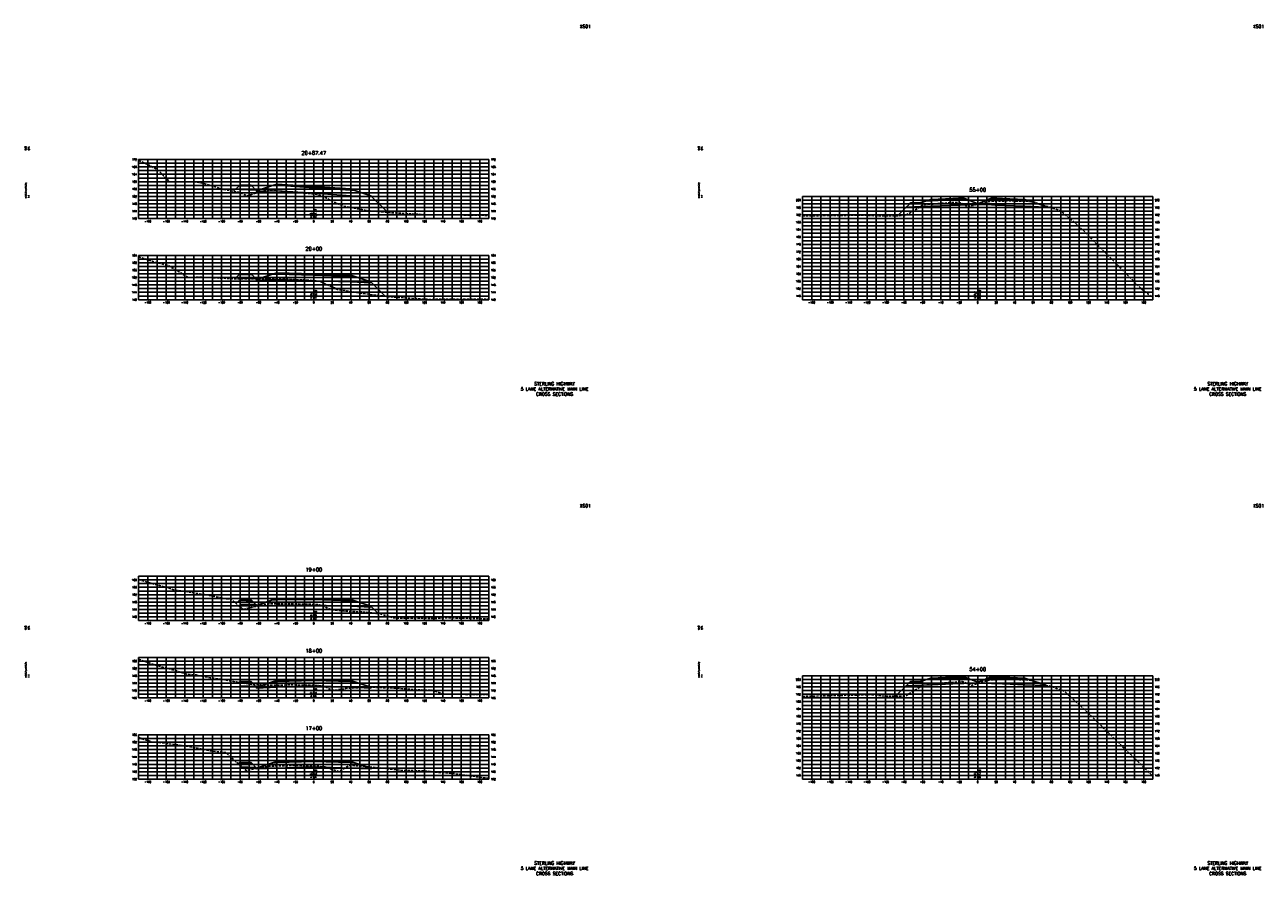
# Model space of a CAD drawing. Extents: x 37 to 10140, y -1968 to 9206.
# Tile 12 of 105: x 37 to 1380, y 2616 to 3538. Entities that reach past the tile are written whole.
import ezdxf
from ezdxf.enums import TextEntityAlignment as Align

# ---------------------------------------------------------------- set-up
doc = ezdxf.new("R2010")
doc.units = 0
doc.header["$LTSCALE"] = 20
doc.header["$MEASUREMENT"] = 0
doc.linetypes.add('HIDDEN_050%', pattern=[0.1875, 0.125, -0.0625])
for name, color, linetype in [('S-AT-TXT175', 6, 'Continuous'), ('S-AT-TXT80', 1, 'Continuous'), ('XDATUM', 3, 'Continuous'), ('XEG', 1, 'HIDDEN_050%'), ('XFG', 2, 'Continuous'), ('XGRID', 251, 'Continuous'), ('XGRIDT', 2, 'Continuous'), ('XREF-BORDER', 7, 'Continuous')]:
    doc.layers.add(name, color=color, linetype=linetype)
doc.styles.add('L100', font='simplex.shx', dxfattribs={"height": 2})
doc.styles.add('L175', font='ROMANSM.shx', dxfattribs={"height": 3.5})
doc.styles.add('L80', font='ROMANSM.shx', dxfattribs={"height": 1.6})

# ---------------------------------------------------------------- blocks, each defined once
blk = doc.blocks.new('03025_00_att1')
at = {"layer": 'S-AT-TXT175', "style": 'L175'}
for tag, p in [('NUM', (32.402, 20.822)), ('LINE1', (30.64, 1.444)), ('LINE2', (30.64, 1.161)), ('LINE3', (30.64, 0.877))]:
    blk.add_attdef(tag, text='', height=0.175, dxfattribs=at).set_placement(p, align=Align.CENTER)
at = {"layer": 'S-AT-TXT80', "style": 'L80'}
for tag, p in [('DESIGNED', (2.094, 14.201)), ('CHECKED', (2.265, 14.201)), ('DRAFTED', (2.436, 14.201)), ('PCTB', (2.094, 11.605)), ('PSCALE', (2.265, 11.605)), ('PVIEW', (2.436, 11.605))]:
    blk.add_attdef(tag, p, '', height=0.08, rotation=90, dxfattribs=at)

msp = doc.modelspace()

# ---------------------------------------------------------------- linework, layer by layer
at = {"layer": 'XDATUM', "flags": 128}
for points in [[(263, 3357.6), (270, 3364.5), (270, 3359.5), (287.2, 3358.9), (288, 3358.1), (288, 3357.2), (310, 3358.1), (350, 3355.4), (390, 3352.7), (412, 3351.8), (412, 3352.7), (430.2, 3334.5)], [(983.1, 3330.9), (992.4, 3340.3), (1019, 3341.3), (1051, 3342.6), (1055, 3342.8), (1070, 3343.4), (1085, 3342.8), (1089, 3342.6), (1121, 3341.3), (1143, 3340.5), (1143, 3341.4), (1143.5, 3341.8)], [(264.4, 3262.7), (270, 3268.3), (270, 3263.3), (287.2, 3262.6), (288, 3261.8), (288, 3261), (310, 3261.8), (350, 3260.6), (390, 3259.3), (412, 3258.4), (412, 3259.3), (427.7, 3243.6)], [(265.6, 2910.5), (270, 2914.9), (270, 2909.9), (287.2, 2909.2), (288, 2908.4), (288, 2907.6), (310, 2908.4), (350, 2908.8), (390, 2907.5), (412, 2906.6), (412, 2907.5), (420.2, 2899.3)], [(268.6, 2824.7), (270, 2826.2), (270, 2821.2), (287.2, 2820.5), (288, 2819.7), (288, 2818.8), (310, 2819.7), (350, 2821), (390, 2819.7), (412, 2818.8), (412, 2819.7), (412.1, 2819.6)], [(981, 2809.8), (992.4, 2821.2), (1019, 2822.3), (1051, 2823.6), (1055, 2823.7), (1070, 2824.3), (1085, 2823.7), (1089, 2823.6), (1121, 2822.3), (1143, 2821.4), (1143, 2822.3), (1143.2, 2822.1)], [(268.1, 2736.5), (270, 2738.4), (270, 2733.4), (287.2, 2732.7), (288, 2731.9), (288, 2731), (310, 2731.9), (350, 2733.2), (390, 2731.9), (412, 2731), (412, 2731.9), (413.2, 2733.1)]]:
    msp.add_lwpolyline(points, dxfattribs=at)
at = {"layer": 'XEG', "flags": 128}
for points in [[(160, 3390.9), (166.3, 3388.3), (168.1, 3387.5), (171.4, 3385.8), (179.7, 3381.6), (187.1, 3374.5), (193.5, 3367.8), (195.2, 3367.9), (196.6, 3367.9), (203.7, 3368), (211.2, 3367.8), (219.5, 3367.7), (225.5, 3367.3), (227, 3366.9), (229.4, 3366.6), (242, 3362.8), (247.4, 3360.8), (249.3, 3360.1), (268.4, 3356.5), (270.7, 3355.6), (277.6, 3352.8), (281.7, 3353.8), (294.5, 3358), (298.6, 3358.7), (299.4, 3358.9), (305.4, 3358.3), (307.3, 3358.2), (320.4, 3357.2), (324.6, 3356.8), (329.2, 3356.3), (343.4, 3355.4), (350, 3354.6), (350.6, 3354.5), (353.3, 3354.2), (354.4, 3354), (357, 3353.2), (363.9, 3350), (367, 3348.4), (377.3, 3343.5), (382.6, 3341.5), (400.5, 3338.1), (405.4, 3337.1), (415, 3336), (430.9, 3334.5), (455, 3333.1), (475.6, 3332), (485.8, 3332.2), (530.3, 3331.6), (540, 3331.4)], [(880, 3330.8), (891.6, 3331), (941, 3331.7), (942.5, 3331.7), (943.4, 3331.7), (945.2, 3331.6), (966.5, 3330.8), (981.2, 3330.9), (991.1, 3331.3), (999.9, 3335.9), (1010.7, 3342.9), (1022.1, 3343.8), (1029.9, 3344.5), (1042.7, 3345.5), (1050.2, 3345.5), (1053.7, 3343.8), (1059.9, 3340.8), (1067.2, 3342.8), (1070, 3343.5), (1078.9, 3345.7), (1081.3, 3346.2), (1082.6, 3346.4), (1087.2, 3346.7), (1089.8, 3346.8), (1099.6, 3347), (1104.9, 3347.2), (1114.7, 3346.9), (1119.8, 3346.8), (1125, 3346.6), (1127.4, 3346.4), (1129.7, 3345.9), (1131.4, 3345.7), (1135.4, 3344.1), (1136.3, 3343.7), (1144.7, 3341.5), (1148.4, 3340.4), (1152.3, 3339.1), (1159.7, 3336.5), (1177, 3322), (1185.8, 3313.9), (1196.4, 3303), (1235.7, 3263.5), (1247.7, 3251.4), (1254.1, 3246.8), (1260, 3242.2)], [(160, 3286.4), (164.3, 3285.1), (174.9, 3281.7), (185, 3278.8), (192, 3277.2), (207.8, 3267.9), (214.2, 3263.7), (215.2, 3264), (220.5, 3264.4), (220.5, 3264.4), (221.3, 3264.4), (224.8, 3264.5), (225.4, 3264.6), (243.5, 3263.7), (247.1, 3263.4), (265.9, 3262.6), (266.5, 3262.6), (266.7, 3262.6), (285, 3262.5), (286.9, 3262.5), (302.6, 3262.6), (304.4, 3262.6), (305.6, 3262.6), (323.5, 3262.1), (331.2, 3261.7), (342.4, 3261.4), (348.6, 3260.9), (350, 3260.8), (352.8, 3260.6), (355.3, 3260.2), (356.7, 3259.8), (366.4, 3255.4), (375.6, 3251.2), (396, 3247.9), (404, 3246.6), (421.8, 3244.4), (430.9, 3243.2), (471.8, 3240.5), (475.3, 3240.3), (483.3, 3240.5), (489.8, 3240.6), (493.3, 3240.6), (540, 3240.7)], [(160, 2936.4), (194.1, 2926.6), (198.2, 2925.3), (206.4, 2924), (213.6, 2923), (226.1, 2921.1), (241.2, 2918.3), (248, 2916.9), (260.6, 2914.7), (268.5, 2908.1), (273.6, 2904.2), (285, 2906.8), (292.1, 2908.7), (295.9, 2909.5), (297.9, 2909.9), (303.5, 2910), (306.7, 2910.1), (317.9, 2910.2), (324.1, 2910.1), (330.5, 2910), (342, 2909.8), (350, 2909.5), (350.3, 2909.5), (354.3, 2909.3), (355.7, 2909), (358.6, 2908.3), (365.6, 2905.2), (369.9, 2903.5), (383.1, 2902.1), (401.3, 2901.5), (414.9, 2900), (423.6, 2898.9), (435, 2895.1), (435.7, 2894.8), (439.5, 2894.6), (469.4, 2894.4), (482.8, 2894.2), (491.8, 2895), (511.5, 2894.5), (513, 2894.5), (515.1, 2894.6), (516.4, 2894.5), (540, 2893.7)], [(160, 2850), (179.6, 2843.2), (201, 2837.4), (212.4, 2833.9), (222.6, 2833), (222.7, 2833), (222.9, 2833), (223, 2832.9), (223.2, 2832.9), (237.5, 2829.8), (242.7, 2829.4), (248.3, 2828.4), (258.8, 2826.6), (265.8, 2825.4), (269.2, 2824.6), (279.1, 2823.3), (283.4, 2822.7), (288.2, 2822.3), (292.5, 2822.1), (293.9, 2822), (298.3, 2821.8), (302.4, 2821.9), (307.5, 2821.9), (322.1, 2822.1), (325, 2822.2), (339.1, 2822), (342.2, 2822), (346, 2821.9), (350, 2821.7), (352.9, 2821.6), (354.7, 2821.6), (355.4, 2821.5), (359.8, 2821), (362.4, 2820), (369.8, 2816.5), (371.4, 2816.4), (378.5, 2817.3), (384.9, 2818.4), (407.1, 2819.6), (413, 2819.6), (416.9, 2819.5), (439.1, 2818.6), (439.6, 2818.6), (439.7, 2818.6), (460.7, 2816.9), (478, 2816.3), (490.6, 2812.3), (508.2, 2812.2), (521.4, 2811.6), (533.4, 2811.8), (540, 2811.6)], [(880, 2809.7), (907.5, 2810.4), (940.3, 2811.2), (953.6, 2811.6), (958.4, 2811.3), (968.9, 2809.8), (981.9, 2809.8), (991.5, 2810), (1003.8, 2817.5), (1011, 2822), (1024.5, 2823.3), (1031.6, 2824.2), (1038.4, 2824.6), (1052.5, 2826.1), (1059.4, 2823.1), (1062.9, 2821.6), (1070, 2823.7), (1075.5, 2825.4), (1081, 2827.1), (1082, 2827.3), (1084.3, 2827.7), (1089.3, 2827.8), (1091.7, 2827.8), (1102, 2828), (1106.5, 2828.2), (1115.8, 2827.8), (1119.8, 2827.7), (1125.3, 2827.4), (1127.3, 2827.3), (1129.8, 2826.5), (1130.7, 2826.2), (1131.9, 2825.7), (1136.2, 2823.9), (1140.8, 2822.7), (1151.1, 2819.9), (1161.2, 2816.4), (1163.9, 2815.2), (1171.7, 2808.2), (1190.8, 2790.8), (1206.2, 2775.6), (1212.6, 2769.3), (1230.7, 2751.7), (1255, 2727.9), (1260, 2723.3)], [(160, 2765), (171.1, 2761.4), (172.8, 2760.8), (174.1, 2760.5), (188.4, 2758.8), (212.2, 2755.8), (213.6, 2755.6), (237.7, 2750.7), (251.7, 2749), (254.5, 2748.7), (265.5, 2738.8), (266.8, 2737.5), (268.2, 2736.4), (276.9, 2729.3), (289.2, 2731.8), (291.2, 2732.3), (299.5, 2733.8), (300.6, 2734), (307.4, 2734.2), (308.5, 2734.2), (323.9, 2734.6), (326.1, 2734.7), (340.4, 2734.5), (342.4, 2734.4), (350, 2734.2), (353.1, 2734.1), (354.6, 2734), (361.4, 2733.2), (362.1, 2733.2), (363.5, 2732.7), (376.7, 2728.4), (378, 2728.8), (388.5, 2734.8), (394.4, 2734.5), (414.3, 2733), (420.6, 2732.3), (429.9, 2731.2), (449, 2729.2), (467.5, 2729.1), (476.4, 2728.2), (484.3, 2727.4), (492.4, 2726.8), (501.5, 2726.2), (533.3, 2721.5), (540, 2721.1)]]:
    msp.add_lwpolyline(points, dxfattribs=at)
at = {"layer": 'XFG', "flags": 128}
for points in [[(270, 3364.5), (270, 3364.5), (263, 3357.6)], [(270, 3364.5), (270, 3363.5), (283, 3363), (282, 3364.1), (281, 3364.1), (281, 3363.8), (271, 3364.2), (271, 3364.5), (270, 3364.5)], [(270, 3363.5), (270, 3359.5), (287.2, 3358.9), (283, 3363), (270, 3363.5)], [(271, 3364.5), (271, 3364.2), (281, 3363.8), (281, 3364.1), (271, 3364.5)], [(288, 3358.1), (287.2, 3358.9)], [(350, 3361.4), (310, 3364.1), (305.4, 3363.9), (288, 3358.1), (288, 3357.2), (310, 3358.1), (350, 3355.4)], [(350, 3361.7), (310, 3364.4), (310, 3365.4), (305.4, 3363.9), (310, 3364.1), (350, 3361.4)], [(350, 3362.7), (310, 3365.4), (310, 3365.1), (350, 3362.4)], [(350, 3362.4), (310, 3365.1), (310, 3364.4), (350, 3361.7)], [(350, 3362.7), (390, 3360.1), (390, 3359.7), (350, 3362.4)], [(350, 3362.4), (390, 3359.7), (390, 3359.1), (350, 3361.7)], [(350, 3361.7), (390, 3359.1), (390, 3360.1), (394.6, 3358.5), (390, 3358.7), (350, 3361.4)], [(350, 3361.4), (390, 3358.7), (394.6, 3358.5), (412, 3352.7), (412, 3351.8), (390, 3352.7), (350, 3355.4)], [(412, 3352.7), (412, 3352.7), (430.2, 3334.5)], [(1070, 3344.1), (1058, 3348.9), (1055, 3348.8), (1051, 3348.6), (1019, 3347.3), (1014.4, 3347.2), (1009, 3345.4), (1009, 3344.4), (996, 3343.8), (992.4, 3340.3), (1019, 3341.3), (1051, 3342.6), (1055, 3342.8), (1070, 3343.4), (1070, 3344.1)], [(1009, 3345.4), (1008, 3345.3), (1008, 3345), (998, 3344.6), (998, 3344.9), (997, 3344.9), (996, 3343.8), (1009, 3344.4), (1009, 3345.4)], [(1008, 3345.3), (998, 3344.9), (998, 3344.6), (1008, 3345), (1008, 3345.3)], [(1055, 3349.1), (1051, 3349), (1019, 3347.7), (1019, 3348.7), (1014.4, 3347.2), (1019, 3347.3), (1051, 3348.6), (1055, 3348.8), (1058, 3348.9), (1055, 3350.1), (1055, 3349.1)], [(1055, 3350.1), (1051, 3350), (1019, 3348.7), (1019, 3348.3), (1051, 3349.6), (1055, 3349.8), (1055, 3350.1)], [(1055, 3349.8), (1051, 3349.6), (1019, 3348.3), (1019, 3347.7), (1051, 3349), (1055, 3349.1), (1055, 3349.8)], [(1070, 3344.1), (1082, 3348.9), (1085, 3348.8), (1089, 3348.6), (1121, 3347.3), (1125.6, 3347.2), (1143, 3341.4), (1143, 3340.5), (1121, 3341.3), (1089, 3342.6), (1085, 3342.8), (1070, 3343.4)], [(1085, 3350.1), (1082, 3348.9), (1085, 3348.8), (1089, 3348.6), (1121, 3347.3), (1125.6, 3347.2), (1121, 3348.7), (1121, 3347.7), (1089, 3349), (1085, 3349.1), (1085, 3350.1)], [(1085, 3350.1), (1085, 3349.8), (1089, 3349.6), (1121, 3348.3), (1121, 3348.7), (1089, 3350), (1085, 3350.1)], [(1085, 3349.8), (1085, 3349.1), (1089, 3349), (1121, 3347.7), (1121, 3348.3), (1089, 3349.6), (1085, 3349.8)], [(992.4, 3340.3), (992.4, 3340.3), (983.1, 3330.9)], [(1143, 3341.4), (1143, 3341.4), (1143.5, 3341.8)], [(270, 3268.3), (270, 3268.3), (264.4, 3262.7)], [(270, 3268.3), (270, 3267.3), (283, 3266.8), (282, 3267.8), (281, 3267.9), (281, 3267.5), (271, 3267.9), (271, 3268.3), (270, 3268.3)], [(270, 3267.3), (270, 3263.3), (287.2, 3262.6), (283, 3266.8), (270, 3267.3)], [(271, 3268.3), (271, 3267.9), (281, 3267.5), (281, 3267.9), (271, 3268.3)], [(350, 3266.6), (310, 3267.8), (305.4, 3267.7), (288, 3261.8), (288, 3261), (310, 3261.8), (350, 3260.6)], [(350, 3266.9), (310, 3268.2), (310, 3269.2), (305.4, 3267.7), (310, 3267.8), (350, 3266.6)], [(350, 3267.9), (310, 3269.2), (310, 3268.8), (350, 3267.6)], [(350, 3267.6), (310, 3268.8), (310, 3268.2), (350, 3266.9)], [(350, 3267.9), (390, 3266.6), (390, 3266.3), (350, 3267.6)], [(350, 3267.6), (390, 3266.3), (390, 3265.6), (350, 3266.9)], [(350, 3266.9), (390, 3265.6), (390, 3266.6), (394.6, 3265.1), (390, 3265.3), (350, 3266.6)], [(350, 3266.6), (390, 3265.3), (394.6, 3265.1), (412, 3259.3), (412, 3258.4), (390, 3259.3), (350, 3260.6)], [(288, 3261.8), (287.2, 3262.6)], [(412, 3259.3), (412, 3259.3), (427.7, 3243.6)], [(270, 2914.9), (270, 2914.9), (265.6, 2910.5)], [(270, 2914.9), (270, 2913.9), (283, 2913.4), (282, 2914.4), (281, 2914.5), (281, 2914.1), (271, 2914.5), (271, 2914.9), (270, 2914.9)], [(271, 2914.9), (271, 2914.5), (281, 2914.1), (281, 2914.5), (271, 2914.9)], [(350, 2914.8), (310, 2914.4), (305.4, 2914.3), (288, 2908.4), (288, 2907.6), (310, 2908.4), (350, 2908.8)], [(350, 2915.1), (310, 2914.8), (310, 2915.8), (305.4, 2914.3), (310, 2914.4), (350, 2914.8)], [(350, 2916.1), (310, 2915.8), (310, 2915.4), (350, 2915.8)], [(350, 2915.8), (310, 2915.4), (310, 2914.8), (350, 2915.1)], [(350, 2916.1), (390, 2914.8), (390, 2914.5), (350, 2915.8)], [(350, 2915.8), (390, 2914.5), (390, 2913.8), (350, 2915.1)], [(350, 2915.1), (390, 2913.8), (390, 2914.8), (394.6, 2913.3), (390, 2913.5), (350, 2914.8)], [(350, 2914.8), (390, 2913.5), (394.6, 2913.3), (412, 2907.5), (412, 2906.6), (390, 2907.5), (350, 2908.8)], [(270, 2913.9), (270, 2909.9), (287.2, 2909.2), (283, 2913.4), (270, 2913.9)], [(288, 2908.4), (287.2, 2909.2)], [(412, 2907.5), (412, 2907.5), (420.2, 2899.3)], [(270, 2826.2), (270, 2826.2), (268.6, 2824.7)], [(270, 2826.2), (270, 2825.2), (283, 2824.7), (282, 2825.7), (281, 2825.7), (281, 2825.4), (271, 2825.8), (271, 2826.1), (270, 2826.2)], [(270, 2825.2), (270, 2821.2), (287.2, 2820.5), (283, 2824.7), (270, 2825.2)], [(271, 2826.1), (271, 2825.8), (281, 2825.4), (281, 2825.7), (271, 2826.1)], [(288, 2819.7), (287.2, 2820.5)], [(350, 2827), (310, 2825.7), (305.4, 2825.5), (288, 2819.7), (288, 2818.8), (310, 2819.7), (350, 2821)], [(350, 2827.3), (310, 2826), (310, 2827), (305.4, 2825.5), (310, 2825.7), (350, 2827)], [(350, 2828.3), (310, 2827), (310, 2826.7), (350, 2828)], [(350, 2828), (310, 2826.7), (310, 2826), (350, 2827.3)], [(350, 2828.3), (390, 2827), (390, 2826.7), (350, 2828)], [(350, 2828), (390, 2826.7), (390, 2826), (350, 2827.3)], [(350, 2827.3), (390, 2826), (390, 2827), (394.6, 2825.5), (390, 2825.7), (350, 2827)], [(350, 2827), (390, 2825.7), (394.6, 2825.5), (412, 2819.7), (412, 2818.8), (390, 2819.7), (350, 2821)], [(992.4, 2821.2), (992.4, 2821.2), (981, 2809.8)], [(1070, 2825.1), (1058, 2829.8), (1055, 2829.7), (1051, 2829.6), (1019, 2828.3), (1014.4, 2828.1), (1009, 2826.3), (1009, 2825.3), (996, 2824.8), (992.4, 2821.2), (1019, 2822.3), (1051, 2823.6), (1055, 2823.7), (1070, 2824.3), (1070, 2825.1)], [(1009, 2826.3), (1008, 2826.3), (1008, 2825.9), (998, 2825.5), (998, 2825.9), (997, 2825.8), (996, 2824.8), (1009, 2825.3), (1009, 2826.3)], [(1008, 2826.3), (998, 2825.9), (998, 2825.5), (1008, 2825.9), (1008, 2826.3)], [(1055, 2830.1), (1051, 2829.9), (1019, 2828.6), (1019, 2829.6), (1014.4, 2828.1), (1019, 2828.3), (1051, 2829.6), (1055, 2829.7), (1058, 2829.8), (1055, 2831.1), (1055, 2830.1)], [(1055, 2831.1), (1051, 2830.9), (1019, 2829.6), (1019, 2829.3), (1051, 2830.6), (1055, 2830.7), (1055, 2831.1)], [(1055, 2830.7), (1051, 2830.6), (1019, 2829.3), (1019, 2828.6), (1051, 2829.9), (1055, 2830.1), (1055, 2830.7)], [(1070, 2825.1), (1082, 2829.8), (1085, 2829.7), (1089, 2829.6), (1121, 2828.3), (1125.6, 2828.1), (1143, 2822.3), (1143, 2821.4), (1121, 2822.3), (1089, 2823.6), (1085, 2823.7), (1070, 2824.3)], [(1085, 2831.1), (1082, 2829.8), (1085, 2829.7), (1089, 2829.6), (1121, 2828.3), (1125.6, 2828.1), (1121, 2829.6), (1121, 2828.6), (1089, 2829.9), (1085, 2830.1), (1085, 2831.1)], [(1085, 2831.1), (1085, 2830.7), (1089, 2830.6), (1121, 2829.3), (1121, 2829.6), (1089, 2830.9), (1085, 2831.1)], [(1085, 2830.7), (1085, 2830.1), (1089, 2829.9), (1121, 2828.6), (1121, 2829.3), (1089, 2830.6), (1085, 2830.7)], [(1143, 2822.3), (1143, 2822.3), (1143.2, 2822.1)], [(412, 2819.7), (412, 2819.7), (412.1, 2819.6)], [(350, 2740.5), (310, 2739.2), (310, 2738.9), (350, 2740.2)], [(350, 2740.2), (310, 2738.9), (310, 2738.2), (350, 2739.5)], [(350, 2740.5), (390, 2739.2), (390, 2738.9), (350, 2740.2)], [(350, 2740.2), (390, 2738.9), (390, 2738.2), (350, 2739.5)], [(270, 2738.4), (270, 2738.4), (268.1, 2736.5)], [(270, 2738.4), (270, 2737.4), (283, 2736.9), (282, 2737.9), (281, 2737.9), (281, 2737.6), (271, 2738), (271, 2738.3), (270, 2738.4)], [(270, 2737.4), (270, 2733.4), (287.2, 2732.7), (283, 2736.9), (270, 2737.4)], [(271, 2738.3), (271, 2738), (281, 2737.6), (281, 2737.9), (271, 2738.3)], [(288, 2731.9), (287.2, 2732.7)], [(350, 2739.2), (310, 2737.9), (305.4, 2737.7), (288, 2731.9), (288, 2731), (310, 2731.9), (350, 2733.2)], [(350, 2739.5), (310, 2738.2), (310, 2739.2), (305.4, 2737.7), (310, 2737.9), (350, 2739.2)], [(350, 2739.5), (390, 2738.2), (390, 2739.2), (394.6, 2737.7), (390, 2737.9), (350, 2739.2)], [(350, 2739.2), (390, 2737.9), (394.6, 2737.7), (412, 2731.9), (412, 2731), (390, 2731.9), (350, 2733.2)], [(412, 2731.9), (412, 2731.9), (413.2, 2733.1)]]:
    msp.add_lwpolyline(points, dxfattribs=at)
at = {"layer": 'XGRID'}
for p, q in [((160, 3328), (160, 3392)), ((160, 3392), (540, 3392)), ((160, 3388), (540, 3388)), ((170, 3328), (170, 3392)), ((180, 3328), (180, 3392)), ((190, 3328), (190, 3392)), ((200, 3328), (200, 3392)), ((210, 3328), (210, 3392)), ((220, 3328), (220, 3392)), ((230, 3328), (230, 3392)), ((240, 3328), (240, 3392)), ((250, 3328), (250, 3392)), ((260, 3328), (260, 3392)), ((270, 3328), (270, 3392)), ((280, 3328), (280, 3392)), ((290, 3328), (290, 3392)), ((300, 3328), (300, 3392)), ((310, 3328), (310, 3392)), ((320, 3328), (320, 3392)), ((330, 3328), (330, 3392)), ((340, 3328), (340, 3392)), ((350, 3328), (350, 3392)), ((360, 3328), (360, 3392)), ((370, 3328), (370, 3392)), ((380, 3328), (380, 3392)), ((390, 3328), (390, 3392)), ((400, 3328), (400, 3392)), ((410, 3328), (410, 3392)), ((420, 3328), (420, 3392)), ((430, 3328), (430, 3392)), ((440, 3328), (440, 3392)), ((450, 3328), (450, 3392)), ((460, 3328), (460, 3392)), ((470, 3328), (470, 3392)), ((480, 3328), (480, 3392)), ((490, 3328), (490, 3392)), ((500, 3328), (500, 3392)), ((510, 3328), (510, 3392)), ((520, 3328), (520, 3392)), ((530, 3328), (530, 3392)), ((540, 3328), (540, 3392)), ((160, 3384), (540, 3384)), ((160, 3380), (540, 3380)), ((160, 3376), (540, 3376)), ((160, 3372), (540, 3372)), ((160, 3368), (540, 3368)), ((160, 3364), (540, 3364)), ((160, 3360), (540, 3360)), ((160, 3356), (540, 3356)), ((160, 3352), (540, 3352)), ((160, 3348), (540, 3348)), ((880, 3240), (880, 3352)), ((880, 3352), (1260, 3352)), ((880, 3348), (1260, 3348)), ((890, 3240), (890, 3352)), ((900, 3240), (900, 3352)), ((910, 3240), (910, 3352)), ((920, 3240), (920, 3352)), ((930, 3240), (930, 3352)), ((940, 3240), (940, 3352)), ((950, 3240), (950, 3352)), ((960, 3240), (960, 3352)), ((970, 3240), (970, 3352)), ((980, 3240), (980, 3352)), ((990, 3240), (990, 3352)), ((1000, 3240), (1000, 3352)), ((1010, 3240), (1010, 3352)), ((1020, 3240), (1020, 3352)), ((1030, 3240), (1030, 3352)), ((1040, 3240), (1040, 3352)), ((1050, 3240), (1050, 3352)), ((1060, 3240), (1060, 3352)), ((1070, 3240), (1070, 3352)), ((1080, 3240), (1080, 3352)), ((1090, 3240), (1090, 3352)), ((1100, 3240), (1100, 3352)), ((1110, 3240), (1110, 3352)), ((1120, 3240), (1120, 3352)), ((1130, 3240), (1130, 3352)), ((1140, 3240), (1140, 3352)), ((1150, 3240), (1150, 3352)), ((1160, 3240), (1160, 3352)), ((1170, 3240), (1170, 3352)), ((1180, 3240), (1180, 3352)), ((1190, 3240), (1190, 3352)), ((1200, 3240), (1200, 3352)), ((1210, 3240), (1210, 3352)), ((1220, 3240), (1220, 3352)), ((1230, 3240), (1230, 3352)), ((1240, 3240), (1240, 3352)), ((1250, 3240), (1250, 3352)), ((1260, 3240), (1260, 3352)), ((160, 3344), (540, 3344)), ((160, 3340), (540, 3340)), ((160, 3336), (540, 3336)), ((160, 3332), (540, 3332)), ((880, 3344), (1260, 3344)), ((880, 3340), (1260, 3340)), ((880, 3336), (1260, 3336)), ((880, 3332), (1260, 3332)), ((160, 3328), (540, 3328)), ((880, 3328), (1260, 3328)), ((880, 3324), (1260, 3324)), ((880, 3320), (1260, 3320)), ((880, 3316), (1260, 3316)), ((880, 3312), (1260, 3312)), ((880, 3308), (1260, 3308)), ((880, 3304), (1260, 3304)), ((880, 3300), (1260, 3300)), ((880, 3296), (1260, 3296)), ((880, 3292), (1260, 3292)), ((160, 3240), (160, 3288)), ((160, 3288), (540, 3288)), ((160, 3284), (540, 3284)), ((160, 3280), (540, 3280)), ((170, 3240), (170, 3288)), ((180, 3240), (180, 3288)), ((190, 3240), (190, 3288)), ((200, 3240), (200, 3288)), ((210, 3240), (210, 3288)), ((220, 3240), (220, 3288)), ((230, 3240), (230, 3288)), ((240, 3240), (240, 3288)), ((250, 3240), (250, 3288)), ((260, 3240), (260, 3288)), ((270, 3240), (270, 3288)), ((280, 3240), (280, 3288)), ((290, 3240), (290, 3288)), ((300, 3240), (300, 3288)), ((310, 3240), (310, 3288)), ((320, 3240), (320, 3288)), ((330, 3240), (330, 3288)), ((340, 3240), (340, 3288)), ((350, 3240), (350, 3288)), ((360, 3240), (360, 3288)), ((370, 3240), (370, 3288)), ((380, 3240), (380, 3288)), ((390, 3240), (390, 3288)), ((400, 3240), (400, 3288)), ((410, 3240), (410, 3288)), ((420, 3240), (420, 3288)), ((430, 3240), (430, 3288)), ((440, 3240), (440, 3288)), ((450, 3240), (450, 3288)), ((460, 3240), (460, 3288)), ((470, 3240), (470, 3288)), ((480, 3240), (480, 3288)), ((490, 3240), (490, 3288)), ((500, 3240), (500, 3288)), ((510, 3240), (510, 3288)), ((520, 3240), (520, 3288)), ((530, 3240), (530, 3288)), ((540, 3240), (540, 3288)), ((880, 3288), (1260, 3288)), ((880, 3284), (1260, 3284)), ((880, 3280), (1260, 3280)), ((160, 3276), (540, 3276)), ((160, 3272), (540, 3272)), ((160, 3268), (540, 3268)), ((160, 3264), (540, 3264)), ((880, 3276), (1260, 3276)), ((880, 3272), (1260, 3272)), ((880, 3268), (1260, 3268)), ((880, 3264), (1260, 3264)), ((160, 3260), (540, 3260)), ((160, 3256), (540, 3256)), ((160, 3252), (540, 3252)), ((880, 3260), (1260, 3260)), ((880, 3256), (1260, 3256)), ((880, 3252), (1260, 3252)), ((160, 3248), (540, 3248)), ((160, 3244), (540, 3244)), ((160, 3240), (540, 3240)), ((880, 3248), (1260, 3248)), ((880, 3244), (1260, 3244)), ((880, 3240), (1260, 3240)), ((160, 2892), (160, 2940)), ((160, 2940), (540, 2940)), ((160, 2936), (540, 2936)), ((160, 2932), (540, 2932)), ((160, 2928), (540, 2928)), ((170, 2892), (170, 2940)), ((180, 2892), (180, 2940)), ((190, 2892), (190, 2940)), ((200, 2892), (200, 2940)), ((210, 2892), (210, 2940)), ((220, 2892), (220, 2940)), ((230, 2892), (230, 2940)), ((240, 2892), (240, 2940)), ((250, 2892), (250, 2940)), ((260, 2892), (260, 2940)), ((270, 2892), (270, 2940)), ((280, 2892), (280, 2940)), ((290, 2892), (290, 2940)), ((300, 2892), (300, 2940)), ((310, 2892), (310, 2940)), ((320, 2892), (320, 2940)), ((330, 2892), (330, 2940)), ((340, 2892), (340, 2940)), ((350, 2892), (350, 2940)), ((360, 2892), (360, 2940)), ((370, 2892), (370, 2940)), ((380, 2892), (380, 2940)), ((390, 2892), (390, 2940)), ((400, 2892), (400, 2940)), ((410, 2892), (410, 2940)), ((420, 2892), (420, 2940)), ((430, 2892), (430, 2940)), ((440, 2892), (440, 2940)), ((450, 2892), (450, 2940)), ((460, 2892), (460, 2940)), ((470, 2892), (470, 2940)), ((480, 2892), (480, 2940)), ((490, 2892), (490, 2940)), ((500, 2892), (500, 2940)), ((510, 2892), (510, 2940)), ((520, 2892), (520, 2940)), ((530, 2892), (530, 2940)), ((540, 2892), (540, 2940)), ((160, 2924), (540, 2924)), ((160, 2920), (540, 2920)), ((160, 2916), (540, 2916)), ((160, 2912), (540, 2912)), ((160, 2908), (540, 2908)), ((160, 2904), (540, 2904)), ((160, 2900), (540, 2900)), ((160, 2896), (540, 2896)), ((160, 2892), (540, 2892)), ((160, 2808), (160, 2852)), ((160, 2852), (540, 2852)), ((160, 2848), (540, 2848)), ((170, 2808), (170, 2852)), ((180, 2808), (180, 2852)), ((190, 2808), (190, 2852)), ((200, 2808), (200, 2852)), ((210, 2808), (210, 2852)), ((220, 2808), (220, 2852)), ((230, 2808), (230, 2852)), ((240, 2808), (240, 2852)), ((250, 2808), (250, 2852)), ((260, 2808), (260, 2852)), ((270, 2808), (270, 2852)), ((280, 2808), (280, 2852)), ((290, 2808), (290, 2852)), ((300, 2808), (300, 2852)), ((310, 2808), (310, 2852)), ((320, 2808), (320, 2852)), ((330, 2808), (330, 2852)), ((340, 2808), (340, 2852)), ((350, 2808), (350, 2852)), ((360, 2808), (360, 2852)), ((370, 2808), (370, 2852)), ((380, 2808), (380, 2852)), ((390, 2808), (390, 2852)), ((400, 2808), (400, 2852)), ((410, 2808), (410, 2852)), ((420, 2808), (420, 2852)), ((430, 2808), (430, 2852)), ((440, 2808), (440, 2852)), ((450, 2808), (450, 2852)), ((460, 2808), (460, 2852)), ((470, 2808), (470, 2852)), ((480, 2808), (480, 2852)), ((490, 2808), (490, 2852)), ((500, 2808), (500, 2852)), ((510, 2808), (510, 2852)), ((520, 2808), (520, 2852)), ((530, 2808), (530, 2852)), ((540, 2808), (540, 2852)), ((160, 2844), (540, 2844)), ((160, 2840), (540, 2840)), ((160, 2836), (540, 2836)), ((160, 2832), (540, 2832)), ((160, 2828), (540, 2828)), ((160, 2824), (540, 2824)), ((880, 2720), (880, 2832)), ((880, 2832), (1260, 2832)), ((880, 2828), (1260, 2828)), ((880, 2824), (1260, 2824)), ((890, 2720), (890, 2832)), ((900, 2720), (900, 2832)), ((910, 2720), (910, 2832)), ((920, 2720), (920, 2832)), ((930, 2720), (930, 2832)), ((940, 2720), (940, 2832)), ((950, 2720), (950, 2832)), ((960, 2720), (960, 2832)), ((970, 2720), (970, 2832)), ((980, 2720), (980, 2832)), ((990, 2720), (990, 2832)), ((1000, 2720), (1000, 2832)), ((1010, 2720), (1010, 2832)), ((1020, 2720), (1020, 2832)), ((1030, 2720), (1030, 2832)), ((1040, 2720), (1040, 2832)), ((1050, 2720), (1050, 2832)), ((1060, 2720), (1060, 2832)), ((1070, 2720), (1070, 2832)), ((1080, 2720), (1080, 2832)), ((1090, 2720), (1090, 2832)), ((1100, 2720), (1100, 2832)), ((1110, 2720), (1110, 2832)), ((1120, 2720), (1120, 2832)), ((1130, 2720), (1130, 2832)), ((1140, 2720), (1140, 2832)), ((1150, 2720), (1150, 2832)), ((1160, 2720), (1160, 2832)), ((1170, 2720), (1170, 2832)), ((1180, 2720), (1180, 2832)), ((1190, 2720), (1190, 2832)), ((1200, 2720), (1200, 2832)), ((1210, 2720), (1210, 2832)), ((1220, 2720), (1220, 2832)), ((1230, 2720), (1230, 2832)), ((1240, 2720), (1240, 2832)), ((1250, 2720), (1250, 2832)), ((1260, 2720), (1260, 2832)), ((160, 2820), (540, 2820)), ((160, 2816), (540, 2816)), ((160, 2812), (540, 2812)), ((160, 2808), (540, 2808)), ((880, 2820), (1260, 2820)), ((880, 2816), (1260, 2816)), ((880, 2812), (1260, 2812)), ((880, 2808), (1260, 2808)), ((880, 2804), (1260, 2804)), ((880, 2800), (1260, 2800)), ((880, 2796), (1260, 2796)), ((880, 2792), (1260, 2792)), ((880, 2788), (1260, 2788)), ((880, 2784), (1260, 2784)), ((160, 2720), (160, 2768)), ((160, 2768), (540, 2768)), ((170, 2720), (170, 2768)), ((180, 2720), (180, 2768)), ((190, 2720), (190, 2768)), ((200, 2720), (200, 2768)), ((210, 2720), (210, 2768)), ((220, 2720), (220, 2768)), ((230, 2720), (230, 2768)), ((240, 2720), (240, 2768)), ((250, 2720), (250, 2768)), ((260, 2720), (260, 2768)), ((270, 2720), (270, 2768)), ((280, 2720), (280, 2768)), ((290, 2720), (290, 2768)), ((300, 2720), (300, 2768)), ((310, 2720), (310, 2768)), ((320, 2720), (320, 2768)), ((330, 2720), (330, 2768)), ((340, 2720), (340, 2768)), ((350, 2720), (350, 2768)), ((360, 2720), (360, 2768)), ((370, 2720), (370, 2768)), ((380, 2720), (380, 2768)), ((390, 2720), (390, 2768)), ((400, 2720), (400, 2768)), ((410, 2720), (410, 2768)), ((420, 2720), (420, 2768)), ((430, 2720), (430, 2768)), ((440, 2720), (440, 2768)), ((450, 2720), (450, 2768)), ((460, 2720), (460, 2768)), ((470, 2720), (470, 2768)), ((480, 2720), (480, 2768)), ((490, 2720), (490, 2768)), ((500, 2720), (500, 2768)), ((510, 2720), (510, 2768)), ((520, 2720), (520, 2768)), ((530, 2720), (530, 2768)), ((540, 2720), (540, 2768)), ((880, 2780), (1260, 2780)), ((880, 2776), (1260, 2776)), ((880, 2772), (1260, 2772)), ((880, 2768), (1260, 2768)), ((160, 2764), (540, 2764)), ((160, 2760), (540, 2760)), ((160, 2756), (540, 2756)), ((880, 2764), (1260, 2764)), ((880, 2760), (1260, 2760)), ((880, 2756), (1260, 2756)), ((160, 2752), (540, 2752)), ((160, 2748), (540, 2748)), ((160, 2744), (540, 2744)), ((160, 2740), (540, 2740)), ((880, 2752), (1260, 2752)), ((880, 2748), (1260, 2748)), ((880, 2744), (1260, 2744)), ((880, 2740), (1260, 2740)), ((160, 2736), (540, 2736)), ((160, 2732), (540, 2732)), ((160, 2728), (540, 2728)), ((880, 2736), (1260, 2736)), ((880, 2732), (1260, 2732)), ((880, 2728), (1260, 2728)), ((160, 2724), (540, 2724)), ((160, 2720), (540, 2720)), ((880, 2724), (1260, 2724)), ((880, 2720), (1260, 2720))]:
    msp.add_line(p, q, dxfattribs=at)

# ---------------------------------------------------------------- block references
at = {"layer": 'XREF-BORDER'}
ref = msp.add_blockref('03025_00_att1', (-3.6, 3118.2), dxfattribs=dict(at, xscale=20, yscale=20, zscale=20))
ref.add_attrib('LINE1', 'STERLING HIGHWAY', dxfattribs={"layer": 'S-AT-TXT175', "height": 3.5, "style": 'L175'}).set_placement((611.1, 3147.1), align=Align.CENTER)
ref.add_attrib('LINE2', '5 LANE ALTERNATIVE MAIN LINE', dxfattribs={"layer": 'S-AT-TXT175', "height": 3.5, "style": 'L175'}).set_placement((611.1, 3141.4), align=Align.CENTER)
ref.add_attrib('LINE3', 'CROSS SECTIONS', dxfattribs={"layer": 'S-AT-TXT175', "height": 3.5, "style": 'L175'}).set_placement((611.1, 3135.8), align=Align.CENTER)
ref.add_attrib('NUM', 'XS01', dxfattribs={"layer": 'S-AT-TXT175', "height": 3.5, "style": 'L175'}).set_placement((644.5, 3534.7), align=Align.CENTER)
ref.add_attrib('DESIGNED', 'CAB', (38.3, 3402.2), dxfattribs={"layer": 'S-AT-TXT80', "height": 1.6, "rotation": 90, "style": 'L80'})
ref.add_attrib('CHECKED', 'DRL', (41.7, 3402.2), dxfattribs={"layer": 'S-AT-TXT80', "height": 1.6, "rotation": 90, "style": 'L80'})
ref.add_attrib('PCTB', 'adot_hs,adot_fs', (38.3, 3350.3), dxfattribs={"layer": 'S-AT-TXT80', "height": 1.6, "rotation": 90, "style": 'L80'})
ref.add_attrib('PSCALE', '1:1', (41.7, 3350.3), dxfattribs={"layer": 'S-AT-TXT80', "height": 1.6, "rotation": 90, "style": 'L80'})
ref = msp.add_blockref('03025_00_att1', (726.4, 3118.2), dxfattribs=dict(at, xscale=20, yscale=20, zscale=20))
ref.add_attrib('LINE1', 'STERLING HIGHWAY', dxfattribs={"layer": 'S-AT-TXT175', "height": 3.5, "style": 'L175'}).set_placement((1341.1, 3147.1), align=Align.CENTER)
ref.add_attrib('LINE2', '5 LANE ALTERNATIVE MAIN LINE', dxfattribs={"layer": 'S-AT-TXT175', "height": 3.5, "style": 'L175'}).set_placement((1341.1, 3141.4), align=Align.CENTER)
ref.add_attrib('LINE3', 'CROSS SECTIONS', dxfattribs={"layer": 'S-AT-TXT175', "height": 3.5, "style": 'L175'}).set_placement((1341.1, 3135.8), align=Align.CENTER)
ref.add_attrib('NUM', 'XS01', dxfattribs={"layer": 'S-AT-TXT175', "height": 3.5, "style": 'L175'}).set_placement((1374.5, 3534.7), align=Align.CENTER)
ref.add_attrib('DESIGNED', 'CAB', (768.3, 3402.2), dxfattribs={"layer": 'S-AT-TXT80', "height": 1.6, "rotation": 90, "style": 'L80'})
ref.add_attrib('CHECKED', 'DRL', (771.7, 3402.2), dxfattribs={"layer": 'S-AT-TXT80', "height": 1.6, "rotation": 90, "style": 'L80'})
ref.add_attrib('PCTB', 'adot_hs,adot_fs', (768.3, 3350.3), dxfattribs={"layer": 'S-AT-TXT80', "height": 1.6, "rotation": 90, "style": 'L80'})
ref.add_attrib('PSCALE', '1:1', (771.7, 3350.3), dxfattribs={"layer": 'S-AT-TXT80', "height": 1.6, "rotation": 90, "style": 'L80'})
ref = msp.add_blockref('03025_00_att1', (-3.6, 2598.2), dxfattribs=dict(at, xscale=20, yscale=20, zscale=20))
ref.add_attrib('LINE1', 'STERLING HIGHWAY', dxfattribs={"layer": 'S-AT-TXT175', "height": 3.5, "style": 'L175'}).set_placement((611.1, 2627.1), align=Align.CENTER)
ref.add_attrib('LINE2', '5 LANE ALTERNATIVE MAIN LINE', dxfattribs={"layer": 'S-AT-TXT175', "height": 3.5, "style": 'L175'}).set_placement((611.1, 2621.4), align=Align.CENTER)
ref.add_attrib('LINE3', 'CROSS SECTIONS', dxfattribs={"layer": 'S-AT-TXT175', "height": 3.5, "style": 'L175'}).set_placement((611.1, 2615.8), align=Align.CENTER)
ref.add_attrib('NUM', 'XS01', dxfattribs={"layer": 'S-AT-TXT175', "height": 3.5, "style": 'L175'}).set_placement((644.5, 3014.7), align=Align.CENTER)
ref.add_attrib('DESIGNED', 'CAB', (38.3, 2882.2), dxfattribs={"layer": 'S-AT-TXT80', "height": 1.6, "rotation": 90, "style": 'L80'})
ref.add_attrib('CHECKED', 'DRL', (41.7, 2882.2), dxfattribs={"layer": 'S-AT-TXT80', "height": 1.6, "rotation": 90, "style": 'L80'})
ref.add_attrib('PCTB', 'adot_hs,adot_fs', (38.3, 2830.3), dxfattribs={"layer": 'S-AT-TXT80', "height": 1.6, "rotation": 90, "style": 'L80'})
ref.add_attrib('PSCALE', '1:1', (41.7, 2830.3), dxfattribs={"layer": 'S-AT-TXT80', "height": 1.6, "rotation": 90, "style": 'L80'})
ref = msp.add_blockref('03025_00_att1', (726.4, 2598.2), dxfattribs=dict(at, xscale=20, yscale=20, zscale=20))
ref.add_attrib('LINE1', 'STERLING HIGHWAY', dxfattribs={"layer": 'S-AT-TXT175', "height": 3.5, "style": 'L175'}).set_placement((1341.1, 2627.1), align=Align.CENTER)
ref.add_attrib('LINE2', '5 LANE ALTERNATIVE MAIN LINE', dxfattribs={"layer": 'S-AT-TXT175', "height": 3.5, "style": 'L175'}).set_placement((1341.1, 2621.4), align=Align.CENTER)
ref.add_attrib('LINE3', 'CROSS SECTIONS', dxfattribs={"layer": 'S-AT-TXT175', "height": 3.5, "style": 'L175'}).set_placement((1341.1, 2615.8), align=Align.CENTER)
ref.add_attrib('NUM', 'XS01', dxfattribs={"layer": 'S-AT-TXT175', "height": 3.5, "style": 'L175'}).set_placement((1374.5, 3014.7), align=Align.CENTER)
ref.add_attrib('DESIGNED', 'CAB', (768.3, 2882.2), dxfattribs={"layer": 'S-AT-TXT80', "height": 1.6, "rotation": 90, "style": 'L80'})
ref.add_attrib('CHECKED', 'DRL', (771.7, 2882.2), dxfattribs={"layer": 'S-AT-TXT80', "height": 1.6, "rotation": 90, "style": 'L80'})
ref.add_attrib('PCTB', 'adot_hs,adot_fs', (768.3, 2830.3), dxfattribs={"layer": 'S-AT-TXT80', "height": 1.6, "rotation": 90, "style": 'L80'})
ref.add_attrib('PSCALE', '1:1', (771.7, 2830.3), dxfattribs={"layer": 'S-AT-TXT80', "height": 1.6, "rotation": 90, "style": 'L80'})

# ---------------------------------------------------------------- texts
at = {"layer": 'XGRIDT', "style": 'L100'}
for s, p in [('20+87.47', (350, 3396)), ('55+00', (1070, 3356)), ('20+00', (350, 3292)), ('19+00', (350, 2944)), ('18+00', (350, 2856)), ('54+00', (1070, 2836)), ('17+00', (350, 2772))]:
    msp.add_text(s, height=4, dxfattribs=at).set_placement(p, align=Align.BOTTOM_CENTER)
for s, p in [('172', (158, 3392)), ('168', (158, 3384)), ('164', (158, 3376)), ('160', (158, 3368)), ('156', (158, 3360)), ('152', (158, 3352)), ('148', (158, 3344)), ('200', (878, 3348)), ('144', (158, 3336)), ('196', (878, 3340)), ('192', (878, 3332)), ('140', (158, 3328)), ('188', (878, 3324)), ('184', (878, 3316)), ('180', (878, 3308)), ('176', (878, 3300)), ('172', (878, 3292)), ('164', (158, 3288)), ('160', (158, 3280)), ('168', (878, 3284)), ('156', (158, 3272)), ('152', (158, 3264)), ('164', (878, 3276)), ('160', (878, 3268)), ('148', (158, 3256)), ('156', (878, 3260)), ('152', (878, 3252)), ('144', (158, 3248)), ('140', (158, 3240)), ('148', (878, 3244)), ('160', (158, 2936)), ('156', (158, 2928)), ('152', (158, 2920)), ('148', (158, 2912)), ('144', (158, 2904)), ('140', (158, 2896)), ('156', (158, 2848)), ('152', (158, 2840)), ('148', (158, 2832)), ('144', (158, 2824)), ('200', (878, 2828)), ('196', (878, 2820)), ('140', (158, 2816)), ('136', (158, 2808)), ('192', (878, 2812)), ('188', (878, 2804)), ('184', (878, 2796)), ('180', (878, 2788)), ('176', (878, 2780)), ('156', (158, 2768)), ('172', (878, 2772)), ('152', (158, 2760)), ('168', (878, 2764)), ('164', (878, 2756)), ('148', (158, 2752)), ('144', (158, 2744)), ('160', (878, 2748)), ('156', (878, 2740)), ('140', (158, 2736)), ('136', (158, 2728)), ('152', (878, 2732)), ('132', (158, 2720)), ('148', (878, 2724))]:
    msp.add_text(s, height=2, dxfattribs=at).set_placement(p, align=Align.MIDDLE_RIGHT)
for s, p in [('172', (542, 3392)), ('168', (542, 3384)), ('164', (542, 3376)), ('160', (542, 3368)), ('156', (542, 3360)), ('152', (542, 3352)), ('148', (542, 3344)), ('200', (1262, 3348)), ('144', (542, 3336)), ('196', (1262, 3340)), ('192', (1262, 3332)), ('140', (542, 3328)), ('188', (1262, 3324)), ('184', (1262, 3316)), ('180', (1262, 3308)), ('176', (1262, 3300)), ('172', (1262, 3292)), ('164', (542, 3288)), ('160', (542, 3280)), ('168', (1262, 3284)), ('156', (542, 3272)), ('152', (542, 3264)), ('164', (1262, 3276)), ('160', (1262, 3268)), ('148', (542, 3256)), ('156', (1262, 3260)), ('152', (1262, 3252)), ('144', (542, 3248)), ('140', (542, 3240)), ('148', (1262, 3244)), ('160', (542, 2936)), ('156', (542, 2928)), ('152', (542, 2920)), ('148', (542, 2912)), ('144', (542, 2904)), ('140', (542, 2896)), ('156', (542, 2848)), ('152', (542, 2840)), ('148', (542, 2832)), ('144', (542, 2824)), ('200', (1262, 2828)), ('196', (1262, 2820)), ('140', (542, 2816)), ('136', (542, 2808)), ('192', (1262, 2812)), ('188', (1262, 2804)), ('184', (1262, 2796)), ('180', (1262, 2788)), ('176', (1262, 2780)), ('156', (542, 2768)), ('172', (1262, 2772)), ('152', (542, 2760)), ('168', (1262, 2764)), ('164', (1262, 2756)), ('148', (542, 2752)), ('144', (542, 2744)), ('160', (1262, 2748)), ('156', (1262, 2740)), ('140', (542, 2736)), ('136', (542, 2728)), ('152', (1262, 2732)), ('132', (542, 2720)), ('148', (1262, 2724))]:
    msp.add_text(s, height=2, dxfattribs=at).set_placement(p, align=Align.MIDDLE_LEFT)
for s, p in [('153.3', (349, 3329)), ('150.4', (349, 3241)), ('197.8', (1069, 3241)), ('146.7', (349, 2893)), ('142.9', (349, 2809)), ('139.1', (349, 2721)), ('197.9', (1069, 2721))]:
    msp.add_text(s, height=2, rotation=90, dxfattribs=at).set_placement(p, align=Align.BOTTOM_LEFT)
for s, p in [('157.37', (351, 3329)), ('153.95', (351, 3241)), ('200.98', (1071, 3241)), ('150.05', (351, 2893)), ('146.15', (351, 2809)), ('142.25', (351, 2721)), ('201.45', (1071, 2721))]:
    msp.add_text(s, height=2, rotation=90, dxfattribs=at).set_placement(p, align=Align.TOP_LEFT)
for s, p in [('-180', (170, 3326)), ('-160', (190, 3326)), ('-140', (210, 3326)), ('-120', (230, 3326)), ('-100', (250, 3326)), ('-80', (270, 3326)), ('-60', (290, 3326)), ('-40', (310, 3326)), ('-20', (330, 3326)), ('0', (350, 3326)), ('20', (370, 3326)), ('40', (390, 3326)), ('60', (410, 3326)), ('80', (430, 3326)), ('100', (450, 3326)), ('120', (470, 3326)), ('140', (490, 3326)), ('160', (510, 3326)), ('180', (530, 3326)), ('-180', (170, 3238)), ('-160', (190, 3238)), ('-140', (210, 3238)), ('-120', (230, 3238)), ('-100', (250, 3238)), ('-80', (270, 3238)), ('-60', (290, 3238)), ('-40', (310, 3238)), ('-20', (330, 3238)), ('0', (350, 3238)), ('20', (370, 3238)), ('40', (390, 3238)), ('60', (410, 3238)), ('80', (430, 3238)), ('100', (450, 3238)), ('120', (470, 3238)), ('140', (490, 3238)), ('160', (510, 3238)), ('180', (530, 3238)), ('-180', (890, 3238)), ('-160', (910, 3238)), ('-140', (930, 3238)), ('-120', (950, 3238)), ('-100', (970, 3238)), ('-80', (990, 3238)), ('-60', (1010, 3238)), ('-40', (1030, 3238)), ('-20', (1050, 3238)), ('0', (1070, 3238)), ('20', (1090, 3238)), ('40', (1110, 3238)), ('60', (1130, 3238)), ('80', (1150, 3238)), ('100', (1170, 3238)), ('120', (1190, 3238)), ('140', (1210, 3238)), ('160', (1230, 3238)), ('180', (1250, 3238)), ('-180', (170, 2890)), ('-160', (190, 2890)), ('-140', (210, 2890)), ('-120', (230, 2890)), ('-100', (250, 2890)), ('-80', (270, 2890)), ('-60', (290, 2890)), ('-40', (310, 2890)), ('-20', (330, 2890)), ('0', (350, 2890)), ('20', (370, 2890)), ('40', (390, 2890)), ('60', (410, 2890)), ('80', (430, 2890)), ('100', (450, 2890)), ('120', (470, 2890)), ('140', (490, 2890)), ('160', (510, 2890)), ('180', (530, 2890)), ('-180', (170, 2806)), ('-160', (190, 2806)), ('-140', (210, 2806)), ('-120', (230, 2806)), ('-100', (250, 2806)), ('-80', (270, 2806)), ('-60', (290, 2806)), ('-40', (310, 2806)), ('-20', (330, 2806)), ('0', (350, 2806)), ('20', (370, 2806)), ('40', (390, 2806)), ('60', (410, 2806)), ('80', (430, 2806)), ('100', (450, 2806)), ('120', (470, 2806)), ('140', (490, 2806)), ('160', (510, 2806)), ('180', (530, 2806)), ('-180', (170, 2718)), ('-160', (190, 2718)), ('-140', (210, 2718)), ('-120', (230, 2718)), ('-100', (250, 2718)), ('-80', (270, 2718)), ('-60', (290, 2718)), ('-40', (310, 2718)), ('-20', (330, 2718)), ('0', (350, 2718)), ('20', (370, 2718)), ('40', (390, 2718)), ('60', (410, 2718)), ('80', (430, 2718)), ('100', (450, 2718)), ('120', (470, 2718)), ('140', (490, 2718)), ('160', (510, 2718)), ('180', (530, 2718)), ('-180', (890, 2718)), ('-160', (910, 2718)), ('-140', (930, 2718)), ('-120', (950, 2718)), ('-100', (970, 2718)), ('-80', (990, 2718)), ('-60', (1010, 2718)), ('-40', (1030, 2718)), ('-20', (1050, 2718)), ('0', (1070, 2718)), ('20', (1090, 2718)), ('40', (1110, 2718)), ('60', (1130, 2718)), ('80', (1150, 2718)), ('100', (1170, 2718)), ('120', (1190, 2718)), ('140', (1210, 2718)), ('160', (1230, 2718)), ('180', (1250, 2718))]:
    msp.add_text(s, height=2, dxfattribs=at).set_placement(p, align=Align.TOP_CENTER)

doc.saveas('drawing.dxf')
